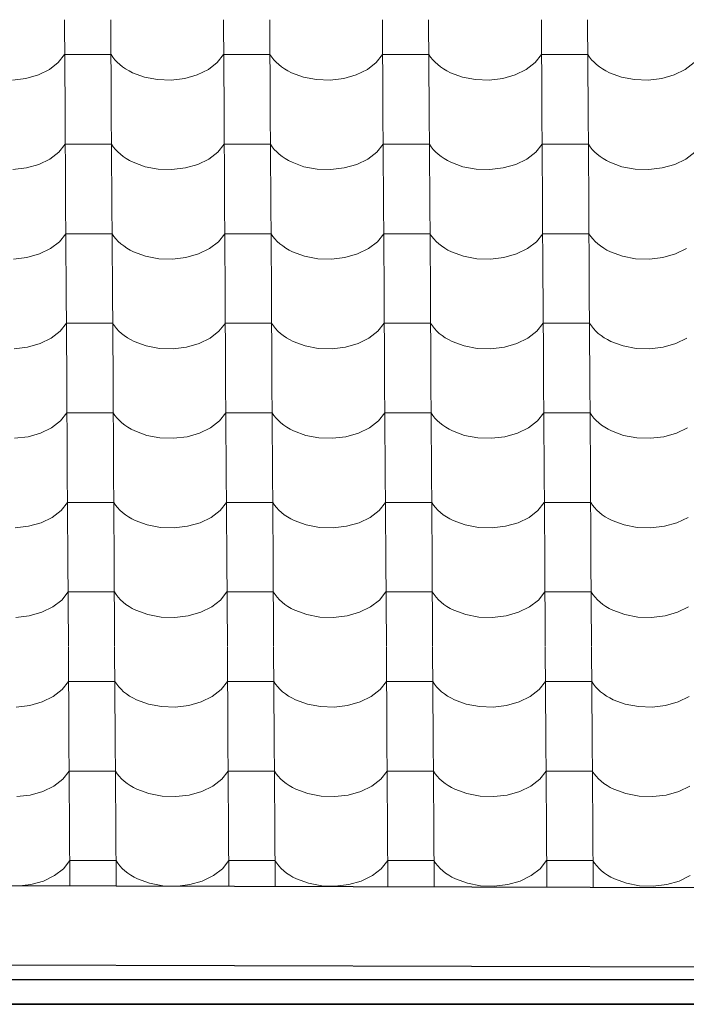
# Model space of a CAD drawing. Header units: millimetres. Extents: x -29001 to 109416, y -1251 to 13451.
# Tile 79 of 163: x -11298 to -10606, y 6987 to 8009. Entities that reach past the tile are written whole.
import ezdxf

# ---------------------------------------------------------------- set-up
doc = ezdxf.new("R2010")
doc.units = ezdxf.units.MM
doc.header["$MEASUREMENT"] = 0
for name, color, linetype in [('POHLED JIŽNÍ_1_Konstrukce - nosné', 7, 'Continuous'), ('POHLED JIŽNÍ_1_Nové_Konstrukce - krov', 7, 'Continuous'), ('POHLED JIŽNÍ_1_Nové_Konstrukce - střechy a skořepiny', 7, 'Continuous'), ('POHLED JIŽNÍ_1_Nové_Konstrukce - římsy', 7, 'Continuous'), ('POHLED JIŽNÍ_1_Nové_Výplně - Povrchové', 7, 'Continuous')]:
    doc.layers.add(name, color=color, linetype=linetype)

# ---------------------------------------------------------------- blocks, each defined once
blk = doc.blocks.new('*X1', base_point=(-31394.7, -25864.9))
at = {"layer": 'POHLED JIŽNÍ_1_Nové_Výplně - Povrchové', "color": 21, "linetype": 'Continuous', "lineweight": 20, "true_color": 0xffaaaa}
for p, q in [((-11251.4, 8009), (-11250.8, 7916.3)), ((-11203.4, 8009), (-11202.8, 7916.3)), ((-11086.4, 8009), (-11085.8, 7916.3)), ((-11038.4, 8009), (-11037.8, 7916.3)), ((-10921.4, 8009), (-10920.8, 7916.3)), ((-10873.4, 8009), (-10872.8, 7916.3)), ((-10756.4, 8009), (-10755.8, 7916.3)), ((-10708.4, 8009), (-10707.8, 7916.3)), ((-11257.8, 7964.5), (-11251.2, 7972.8)), ((-11227.1, 7972.8), (-11251.2, 7972.8)), ((-11203.1, 7972.8), (-11227.1, 7972.8)), ((-11203.1, 7972.8), (-11201.3, 7970.1)), ((-11201.3, 7970.1), (-11199.1, 7967.4)), ((-11199.1, 7967.4), (-11196.7, 7964.8)), ((-11196.7, 7964.8), (-11194, 7962.3)), ((-11092.8, 7964.5), (-11086.2, 7972.8)), ((-11062.1, 7972.8), (-11086.2, 7972.8)), ((-11038.1, 7972.8), (-11062.1, 7972.8)), ((-11038.1, 7972.8), (-11036.3, 7970.1)), ((-11036.3, 7970.1), (-11034.1, 7967.4)), ((-11034.1, 7967.4), (-11031.7, 7964.8)), ((-11031.7, 7964.8), (-11029, 7962.3)), ((-10927.8, 7964.5), (-10921.2, 7972.8)), ((-10897.1, 7972.8), (-10921.2, 7972.8)), ((-10873.1, 7972.8), (-10897.1, 7972.8)), ((-10873.1, 7972.8), (-10871.3, 7970.1)), ((-10871.3, 7970.1), (-10869.2, 7967.4)), ((-10869.2, 7967.4), (-10866.7, 7964.8)), ((-10866.7, 7964.8), (-10864, 7962.3)), ((-10762.8, 7964.5), (-10756.2, 7972.8)), ((-10732.1, 7972.8), (-10756.2, 7972.8)), ((-10708.1, 7972.8), (-10732.1, 7972.8)), ((-10708.1, 7972.8), (-10706.3, 7970.1)), ((-10706.3, 7970.1), (-10704.2, 7967.4)), ((-10704.2, 7967.4), (-10701.7, 7964.8)), ((-10701.7, 7964.8), (-10699, 7962.3)), ((-11278.5, 7951.7), (-11267, 7957.3)), ((-11267, 7957.3), (-11257.8, 7964.5)), ((-11194, 7962.3), (-11191.1, 7960)), ((-11191.1, 7960), (-11187.9, 7957.8)), ((-11187.9, 7957.8), (-11184.4, 7955.8)), ((-11184.4, 7955.8), (-11180.8, 7953.9)), ((-11113.5, 7951.7), (-11102, 7957.3)), ((-11102, 7957.3), (-11092.8, 7964.5)), ((-11029, 7962.3), (-11026.1, 7960)), ((-11026.1, 7960), (-11022.9, 7957.8)), ((-11022.9, 7957.8), (-11019.4, 7955.8)), ((-11019.4, 7955.8), (-11015.8, 7953.9)), ((-10948.5, 7951.7), (-10937, 7957.3)), ((-10937, 7957.3), (-10927.8, 7964.5)), ((-10864, 7962.3), (-10861.1, 7960)), ((-10861.1, 7960), (-10857.9, 7957.8)), ((-10857.9, 7957.8), (-10854.5, 7955.8)), ((-10854.5, 7955.8), (-10850.8, 7953.9)), ((-10783.5, 7951.7), (-10772, 7957.3)), ((-10772, 7957.3), (-10762.8, 7964.5)), ((-10699, 7962.3), (-10696.1, 7960)), ((-10696.1, 7960), (-10692.9, 7957.8)), ((-10692.9, 7957.8), (-10689.5, 7955.8)), ((-10689.5, 7955.8), (-10685.8, 7953.9)), ((-10618.5, 7951.7), (-10607, 7957.3)), ((-10607, 7957.3), (-10597.8, 7964.5)), ((-11305.5, 7946.3), (-11291.5, 7948)), ((-11291.5, 7948), (-11278.5, 7951.7)), ((-11180.8, 7953.9), (-11168.3, 7949.4)), ((-11168.3, 7949.4), (-11154.7, 7946.8)), ((-11154.7, 7946.8), (-11140.5, 7946.3)), ((-11140.5, 7946.3), (-11126.5, 7948)), ((-11126.5, 7948), (-11113.5, 7951.7)), ((-11015.8, 7953.9), (-11003.3, 7949.4)), ((-11003.3, 7949.4), (-10989.7, 7946.8)), ((-10989.7, 7946.8), (-10975.5, 7946.3)), ((-10975.5, 7946.3), (-10961.5, 7948)), ((-10961.5, 7948), (-10948.5, 7951.7)), ((-10850.8, 7953.9), (-10838.3, 7949.4)), ((-10838.3, 7949.4), (-10824.7, 7946.8)), ((-10824.7, 7946.8), (-10810.5, 7946.3)), ((-10810.5, 7946.3), (-10796.5, 7948)), ((-10796.5, 7948), (-10783.5, 7951.7)), ((-10685.8, 7953.9), (-10673.3, 7949.4)), ((-10673.3, 7949.4), (-10659.7, 7946.8)), ((-10659.7, 7946.8), (-10645.5, 7946.3)), ((-10645.5, 7946.3), (-10631.5, 7948)), ((-10631.5, 7948), (-10618.5, 7951.7)), ((-11250.8, 7916), (-11250.2, 7823.3)), ((-11202.8, 7916), (-11202.2, 7823.3)), ((-11085.8, 7916), (-11085.2, 7823.3)), ((-11037.8, 7916), (-11037.2, 7823.3)), ((-10920.8, 7916), (-10920.2, 7823.3)), ((-10872.8, 7916), (-10872.2, 7823.3)), ((-10755.8, 7916), (-10755.2, 7823.3)), ((-10707.8, 7916), (-10707.2, 7823.3)), ((-11257.2, 7871.4), (-11250.6, 7879.8)), ((-11226.6, 7879.8), (-11250.6, 7879.8)), ((-11202.5, 7879.8), (-11226.6, 7879.8)), ((-11202.5, 7879.8), (-11200.7, 7877)), ((-11200.7, 7877), (-11198.6, 7874.3)), ((-11198.6, 7874.3), (-11196.1, 7871.8)), ((-11092.2, 7871.4), (-11085.6, 7879.8)), ((-11061.6, 7879.8), (-11085.6, 7879.8)), ((-11037.5, 7879.8), (-11061.6, 7879.8)), ((-11037.5, 7879.8), (-11035.7, 7877)), ((-11035.7, 7877), (-11033.6, 7874.3)), ((-11033.6, 7874.3), (-11031.1, 7871.8)), ((-10927.2, 7871.4), (-10920.6, 7879.8)), ((-10896.6, 7879.8), (-10920.6, 7879.8)), ((-10872.5, 7879.8), (-10896.6, 7879.8)), ((-10872.5, 7879.8), (-10870.7, 7877)), ((-10870.7, 7877), (-10868.6, 7874.3)), ((-10868.6, 7874.3), (-10866.1, 7871.8)), ((-10762.2, 7871.4), (-10755.6, 7879.8)), ((-10731.6, 7879.8), (-10755.6, 7879.8)), ((-10707.6, 7879.8), (-10731.6, 7879.8)), ((-10707.6, 7879.8), (-10705.7, 7877)), ((-10705.7, 7877), (-10703.6, 7874.3)), ((-10703.6, 7874.3), (-10701.1, 7871.8)), ((-11277.9, 7858.7), (-11266.5, 7864.3)), ((-11266.5, 7864.3), (-11257.2, 7871.4)), ((-11196.1, 7871.8), (-11193.4, 7869.3)), ((-11193.4, 7869.3), (-11190.5, 7867)), ((-11190.5, 7867), (-11187.3, 7864.8)), ((-11187.3, 7864.8), (-11183.9, 7862.8)), ((-11183.9, 7862.8), (-11180.2, 7860.9)), ((-11112.9, 7858.7), (-11101.5, 7864.3)), ((-11101.5, 7864.3), (-11092.2, 7871.4)), ((-11031.1, 7871.8), (-11028.4, 7869.3)), ((-11028.4, 7869.3), (-11025.5, 7867)), ((-11025.5, 7867), (-11022.3, 7864.8)), ((-11022.3, 7864.8), (-11018.9, 7862.8)), ((-11018.9, 7862.8), (-11015.2, 7860.9)), ((-10947.9, 7858.7), (-10936.5, 7864.3)), ((-10936.5, 7864.3), (-10927.2, 7871.4)), ((-10866.1, 7871.8), (-10863.4, 7869.3)), ((-10863.4, 7869.3), (-10860.5, 7867)), ((-10860.5, 7867), (-10857.3, 7864.8)), ((-10857.3, 7864.8), (-10853.9, 7862.8)), ((-10853.9, 7862.8), (-10850.2, 7860.9)), ((-10782.9, 7858.7), (-10771.5, 7864.3)), ((-10771.5, 7864.3), (-10762.2, 7871.4)), ((-10701.1, 7871.8), (-10698.5, 7869.3)), ((-10698.5, 7869.3), (-10695.5, 7867)), ((-10695.5, 7867), (-10692.3, 7864.8)), ((-10692.3, 7864.8), (-10688.9, 7862.8)), ((-10688.9, 7862.8), (-10685.2, 7860.9)), ((-10617.9, 7858.7), (-10606.5, 7864.3)), ((-10606.5, 7864.3), (-10597.2, 7871.4)), ((-11304.9, 7853.3), (-11290.9, 7855)), ((-11290.9, 7855), (-11277.9, 7858.7)), ((-11180.2, 7860.9), (-11167.8, 7856.3)), ((-11167.8, 7856.3), (-11154.1, 7853.8)), ((-11154.1, 7853.8), (-11139.9, 7853.3)), ((-11139.9, 7853.3), (-11125.9, 7855)), ((-11125.9, 7855), (-11112.9, 7858.7)), ((-11015.2, 7860.9), (-11002.8, 7856.3)), ((-11002.8, 7856.3), (-10989.1, 7853.8)), ((-10989.1, 7853.8), (-10974.9, 7853.3)), ((-10974.9, 7853.3), (-10960.9, 7855)), ((-10960.9, 7855), (-10947.9, 7858.7)), ((-10850.2, 7860.9), (-10837.8, 7856.3)), ((-10837.8, 7856.3), (-10824.1, 7853.8)), ((-10824.1, 7853.8), (-10809.9, 7853.3)), ((-10809.9, 7853.3), (-10795.9, 7855)), ((-10795.9, 7855), (-10782.9, 7858.7)), ((-10685.2, 7860.9), (-10672.8, 7856.3)), ((-10672.8, 7856.3), (-10659.1, 7853.8)), ((-10659.1, 7853.8), (-10644.9, 7853.3)), ((-10644.9, 7853.3), (-10630.9, 7855)), ((-10630.9, 7855), (-10617.9, 7858.7)), ((-11250.2, 7823), (-11249.6, 7730.3)), ((-11202.2, 7823), (-11201.6, 7730.3)), ((-11085.2, 7823), (-11084.6, 7730.3)), ((-11037.2, 7823), (-11036.6, 7730.3)), ((-10920.2, 7823), (-10919.6, 7730.3)), ((-10872.2, 7823), (-10871.6, 7730.3)), ((-10755.2, 7823), (-10754.7, 7730.3)), ((-10707.2, 7823), (-10706.6, 7730.3)), ((-11256.6, 7778.4), (-11250, 7786.8)), ((-11226, 7786.8), (-11250, 7786.8)), ((-11202, 7786.8), (-11226, 7786.8)), ((-11202, 7786.8), (-11200.1, 7784)), ((-11200.1, 7784), (-11198, 7781.3)), ((-11198, 7781.3), (-11195.6, 7778.7)), ((-11091.6, 7778.4), (-11085, 7786.8)), ((-11061, 7786.8), (-11085, 7786.8)), ((-11037, 7786.8), (-11061, 7786.8)), ((-11037, 7786.8), (-11035.1, 7784)), ((-11035.1, 7784), (-11033, 7781.3)), ((-11033, 7781.3), (-11030.6, 7778.7)), ((-10926.6, 7778.4), (-10920, 7786.8)), ((-10896, 7786.8), (-10920, 7786.8)), ((-10872, 7786.8), (-10896, 7786.8)), ((-10872, 7786.8), (-10870.1, 7784)), ((-10870.1, 7784), (-10868, 7781.3)), ((-10868, 7781.3), (-10865.6, 7778.7)), ((-10761.6, 7778.4), (-10755, 7786.8)), ((-10731, 7786.8), (-10755, 7786.8)), ((-10707, 7786.8), (-10731, 7786.8)), ((-10707, 7786.8), (-10705.1, 7784)), ((-10705.1, 7784), (-10703, 7781.3)), ((-10703, 7781.3), (-10700.6, 7778.7)), ((-11277.3, 7765.7), (-11265.9, 7771.3)), ((-11265.9, 7771.3), (-11256.6, 7778.4)), ((-11195.6, 7778.7), (-11192.9, 7776.3)), ((-11192.9, 7776.3), (-11189.9, 7774)), ((-11189.9, 7774), (-11186.7, 7771.8)), ((-11186.7, 7771.8), (-11183.3, 7769.8)), ((-11112.3, 7765.7), (-11100.9, 7771.3)), ((-11100.9, 7771.3), (-11091.6, 7778.4)), ((-11030.6, 7778.7), (-11027.9, 7776.3)), ((-11027.9, 7776.3), (-11024.9, 7774)), ((-11024.9, 7774), (-11021.7, 7771.8)), ((-11021.7, 7771.8), (-11018.3, 7769.8)), ((-10947.3, 7765.7), (-10935.9, 7771.3)), ((-10935.9, 7771.3), (-10926.6, 7778.4)), ((-10865.6, 7778.7), (-10862.9, 7776.3)), ((-10862.9, 7776.3), (-10859.9, 7774)), ((-10859.9, 7774), (-10856.7, 7771.8)), ((-10856.7, 7771.8), (-10853.3, 7769.8)), ((-10782.3, 7765.7), (-10770.9, 7771.3)), ((-10770.9, 7771.3), (-10761.6, 7778.4)), ((-10700.6, 7778.7), (-10697.9, 7776.3)), ((-10697.9, 7776.3), (-10694.9, 7774)), ((-10694.9, 7774), (-10691.7, 7771.8)), ((-10691.7, 7771.8), (-10688.3, 7769.8)), ((-10617.3, 7765.7), (-10605.9, 7771.3)), ((-11304.3, 7760.3), (-11290.4, 7762)), ((-11290.4, 7762), (-11277.3, 7765.7)), ((-11183.3, 7769.8), (-11179.7, 7767.9)), ((-11179.7, 7767.9), (-11167.2, 7763.3)), ((-11167.2, 7763.3), (-11153.5, 7760.8)), ((-11153.5, 7760.8), (-11139.3, 7760.3)), ((-11139.3, 7760.3), (-11125.4, 7762)), ((-11125.4, 7762), (-11112.3, 7765.7)), ((-11018.3, 7769.8), (-11014.7, 7767.9)), ((-11014.7, 7767.9), (-11002.2, 7763.3)), ((-11002.2, 7763.3), (-10988.5, 7760.8)), ((-10988.5, 7760.8), (-10974.3, 7760.3)), ((-10974.3, 7760.3), (-10960.4, 7762)), ((-10960.4, 7762), (-10947.3, 7765.7)), ((-10853.3, 7769.8), (-10849.7, 7767.9)), ((-10849.7, 7767.9), (-10837.2, 7763.3)), ((-10837.2, 7763.3), (-10823.5, 7760.8)), ((-10823.5, 7760.8), (-10809.3, 7760.3)), ((-10809.3, 7760.3), (-10795.4, 7762)), ((-10795.4, 7762), (-10782.3, 7765.7)), ((-10688.3, 7769.8), (-10684.7, 7767.9)), ((-10684.7, 7767.9), (-10672.2, 7763.3)), ((-10672.2, 7763.3), (-10658.5, 7760.8)), ((-10658.5, 7760.8), (-10644.3, 7760.3)), ((-10644.3, 7760.3), (-10630.4, 7762)), ((-10630.4, 7762), (-10617.3, 7765.7)), ((-11249.6, 7730), (-11249.1, 7637.3)), ((-11201.6, 7730), (-11201, 7637.3)), ((-11084.6, 7730), (-11084.1, 7637.3)), ((-11036.6, 7730), (-11036, 7637.3)), ((-10919.6, 7730), (-10919.1, 7637.3)), ((-10871.6, 7730), (-10871, 7637.3)), ((-10754.6, 7730), (-10754.1, 7637.3)), ((-10706.6, 7730), (-10706, 7637.3)), ((-11256, 7685.4), (-11249.4, 7693.8)), ((-11225.4, 7693.8), (-11249.4, 7693.8)), ((-11201.4, 7693.8), (-11225.4, 7693.8)), ((-11201.4, 7693.8), (-11199.5, 7691)), ((-11199.5, 7691), (-11197.4, 7688.3)), ((-11091, 7685.4), (-11084.4, 7693.8)), ((-11060.4, 7693.8), (-11084.4, 7693.8)), ((-11036.4, 7693.8), (-11060.4, 7693.8)), ((-11036.4, 7693.8), (-11034.5, 7691)), ((-11034.5, 7691), (-11032.4, 7688.3)), ((-10926, 7685.4), (-10919.4, 7693.8)), ((-10895.4, 7693.8), (-10919.4, 7693.8)), ((-10871.4, 7693.8), (-10895.4, 7693.8)), ((-10871.4, 7693.8), (-10869.5, 7691)), ((-10869.5, 7691), (-10867.4, 7688.3)), ((-10761, 7685.4), (-10754.4, 7693.8)), ((-10730.4, 7693.8), (-10754.4, 7693.8)), ((-10706.4, 7693.8), (-10730.4, 7693.8)), ((-10706.4, 7693.8), (-10704.5, 7691)), ((-10704.5, 7691), (-10702.4, 7688.3)), ((-11265.3, 7678.3), (-11256, 7685.4)), ((-11197.4, 7688.3), (-11195, 7685.7)), ((-11195, 7685.7), (-11192.3, 7683.3)), ((-11192.3, 7683.3), (-11189.3, 7680.9)), ((-11189.3, 7680.9), (-11186.1, 7678.8)), ((-11186.1, 7678.8), (-11182.7, 7676.8)), ((-11100.3, 7678.3), (-11091, 7685.4)), ((-11032.4, 7688.3), (-11030, 7685.7)), ((-11030, 7685.7), (-11027.3, 7683.3)), ((-11027.3, 7683.3), (-11024.3, 7680.9)), ((-11024.3, 7680.9), (-11021.1, 7678.8)), ((-11021.1, 7678.8), (-11017.7, 7676.8)), ((-10935.3, 7678.3), (-10926, 7685.4)), ((-10867.4, 7688.3), (-10865, 7685.7)), ((-10865, 7685.7), (-10862.3, 7683.3)), ((-10862.3, 7683.3), (-10859.3, 7680.9)), ((-10859.3, 7680.9), (-10856.1, 7678.8)), ((-10856.1, 7678.8), (-10852.7, 7676.8)), ((-10770.3, 7678.3), (-10761, 7685.4)), ((-10702.4, 7688.3), (-10700, 7685.7)), ((-10700, 7685.7), (-10697.3, 7683.3)), ((-10697.3, 7683.3), (-10694.3, 7680.9)), ((-10694.3, 7680.9), (-10691.1, 7678.8)), ((-10691.1, 7678.8), (-10687.7, 7676.8)), ((-11303.7, 7667.3), (-11289.8, 7668.9)), ((-11289.8, 7668.9), (-11276.7, 7672.7)), ((-11276.7, 7672.7), (-11265.3, 7678.3)), ((-11182.7, 7676.8), (-11179.1, 7674.9)), ((-11179.1, 7674.9), (-11166.6, 7670.3)), ((-11166.6, 7670.3), (-11152.9, 7667.7)), ((-11138.7, 7667.3), (-11124.8, 7668.9)), ((-11124.8, 7668.9), (-11111.7, 7672.7)), ((-11111.7, 7672.7), (-11100.3, 7678.3)), ((-11017.7, 7676.8), (-11014.1, 7674.9)), ((-11014.1, 7674.9), (-11001.6, 7670.3)), ((-11001.6, 7670.3), (-10987.9, 7667.7)), ((-10973.7, 7667.3), (-10959.8, 7668.9)), ((-10959.8, 7668.9), (-10946.7, 7672.7)), ((-10946.7, 7672.7), (-10935.3, 7678.3)), ((-10852.7, 7676.8), (-10849.1, 7674.9)), ((-10849.1, 7674.9), (-10836.6, 7670.3)), ((-10836.6, 7670.3), (-10822.9, 7667.7)), ((-10808.7, 7667.3), (-10794.8, 7668.9)), ((-10794.8, 7668.9), (-10781.7, 7672.7)), ((-10781.7, 7672.7), (-10770.3, 7678.3)), ((-10687.7, 7676.8), (-10684.1, 7674.9)), ((-10684.1, 7674.9), (-10671.6, 7670.3)), ((-10671.6, 7670.3), (-10657.9, 7667.7)), ((-10643.7, 7667.3), (-10629.8, 7668.9)), ((-10629.8, 7668.9), (-10616.7, 7672.7)), ((-10616.7, 7672.7), (-10605.3, 7678.3)), ((-11152.9, 7667.7), (-11138.7, 7667.3)), ((-10987.9, 7667.7), (-10973.7, 7667.3)), ((-10822.9, 7667.7), (-10808.7, 7667.3)), ((-10657.9, 7667.7), (-10643.7, 7667.3)), ((-11249.1, 7637), (-11248.5, 7544.3)), ((-11201, 7637), (-11200.4, 7544.3)), ((-11084.1, 7637), (-11083.5, 7544.3)), ((-11036, 7637), (-11035.4, 7544.3)), ((-10919.1, 7637), (-10918.5, 7544.3)), ((-10871, 7637), (-10870.5, 7544.3)), ((-10754.1, 7637), (-10753.5, 7544.3)), ((-10706, 7637), (-10705.5, 7544.3)), ((-11255.4, 7592.4), (-11248.8, 7600.8)), ((-11224.8, 7600.8), (-11248.8, 7600.8)), ((-11200.8, 7600.8), (-11224.8, 7600.8)), ((-11200.8, 7600.8), (-11199, 7598)), ((-11199, 7598), (-11196.8, 7595.3)), ((-11090.5, 7592.4), (-11083.8, 7600.8)), ((-11059.8, 7600.8), (-11083.8, 7600.8)), ((-11035.8, 7600.8), (-11059.8, 7600.8)), ((-11035.8, 7600.8), (-11034, 7598)), ((-11034, 7598), (-11031.8, 7595.3)), ((-10925.5, 7592.4), (-10918.8, 7600.8)), ((-10894.8, 7600.8), (-10918.8, 7600.8)), ((-10870.8, 7600.8), (-10894.8, 7600.8)), ((-10870.8, 7600.8), (-10869, 7598)), ((-10869, 7598), (-10866.8, 7595.3)), ((-10760.5, 7592.4), (-10753.8, 7600.8)), ((-10729.8, 7600.8), (-10753.8, 7600.8)), ((-10705.8, 7600.8), (-10729.8, 7600.8)), ((-10705.8, 7600.8), (-10704, 7598)), ((-10704, 7598), (-10701.8, 7595.3)), ((-11264.7, 7585.2), (-11255.4, 7592.4)), ((-11196.8, 7595.3), (-11194.4, 7592.7)), ((-11194.4, 7592.7), (-11191.7, 7590.3)), ((-11191.7, 7590.3), (-11188.7, 7587.9)), ((-11188.7, 7587.9), (-11185.5, 7585.8)), ((-11099.7, 7585.2), (-11090.5, 7592.4)), ((-11031.8, 7595.3), (-11029.4, 7592.7)), ((-11029.4, 7592.7), (-11026.7, 7590.3)), ((-11026.7, 7590.3), (-11023.7, 7587.9)), ((-11023.7, 7587.9), (-11020.5, 7585.8)), ((-10934.7, 7585.2), (-10925.5, 7592.4)), ((-10866.8, 7595.3), (-10864.4, 7592.7)), ((-10864.4, 7592.7), (-10861.7, 7590.3)), ((-10861.7, 7590.3), (-10858.7, 7587.9)), ((-10858.7, 7587.9), (-10855.6, 7585.8)), ((-10769.7, 7585.2), (-10760.5, 7592.4)), ((-10701.8, 7595.3), (-10699.4, 7592.7)), ((-10699.4, 7592.7), (-10696.7, 7590.3)), ((-10696.7, 7590.3), (-10693.8, 7587.9)), ((-10693.8, 7587.9), (-10690.6, 7585.8)), ((-11289.2, 7575.9), (-11276.2, 7579.7)), ((-11276.2, 7579.7), (-11264.7, 7585.2)), ((-11185.5, 7585.8), (-11182.1, 7583.7)), ((-11182.1, 7583.7), (-11178.5, 7581.9)), ((-11178.5, 7581.9), (-11166, 7577.3)), ((-11166, 7577.3), (-11152.3, 7574.7)), ((-11124.2, 7575.9), (-11111.2, 7579.7)), ((-11111.2, 7579.7), (-11099.7, 7585.2)), ((-11020.5, 7585.8), (-11017.1, 7583.7)), ((-11017.1, 7583.7), (-11013.5, 7581.9)), ((-11013.5, 7581.9), (-11001, 7577.3)), ((-11001, 7577.3), (-10987.3, 7574.7)), ((-10959.2, 7575.9), (-10946.2, 7579.7)), ((-10946.2, 7579.7), (-10934.7, 7585.2)), ((-10855.6, 7585.8), (-10852.1, 7583.7)), ((-10852.1, 7583.7), (-10848.5, 7581.9)), ((-10848.5, 7581.9), (-10836, 7577.3)), ((-10836, 7577.3), (-10822.3, 7574.7)), ((-10794.2, 7575.9), (-10781.2, 7579.7)), ((-10781.2, 7579.7), (-10769.7, 7585.2)), ((-10690.6, 7585.8), (-10687.1, 7583.7)), ((-10687.1, 7583.7), (-10683.5, 7581.9)), ((-10683.5, 7581.9), (-10671, 7577.3)), ((-10671, 7577.3), (-10657.3, 7574.7)), ((-10629.2, 7575.9), (-10616.2, 7579.7)), ((-10616.2, 7579.7), (-10604.7, 7585.2)), ((-11303.2, 7574.3), (-11289.2, 7575.9)), ((-11152.3, 7574.7), (-11138.2, 7574.3)), ((-11138.2, 7574.3), (-11124.2, 7575.9)), ((-10987.3, 7574.7), (-10973.2, 7574.3)), ((-10973.2, 7574.3), (-10959.2, 7575.9)), ((-10822.3, 7574.7), (-10808.2, 7574.3)), ((-10808.2, 7574.3), (-10794.2, 7575.9)), ((-10657.3, 7574.7), (-10643.2, 7574.3)), ((-10643.2, 7574.3), (-10629.2, 7575.9)), ((-11248.5, 7544), (-11247.9, 7451.3)), ((-11200.4, 7544), (-11199.9, 7451.3)), ((-11083.5, 7544), (-11082.9, 7451.3)), ((-11035.4, 7544), (-11034.9, 7451.3)), ((-10918.5, 7544), (-10917.9, 7451.3)), ((-10870.4, 7544), (-10869.9, 7451.3)), ((-10753.5, 7544), (-10752.9, 7451.3)), ((-10705.5, 7544), (-10704.9, 7451.3)), ((-11254.9, 7499.4), (-11248.3, 7507.8)), ((-11224.2, 7507.8), (-11248.3, 7507.8)), ((-11200.2, 7507.8), (-11224.2, 7507.8)), ((-11200.2, 7507.8), (-11198.4, 7505)), ((-11198.4, 7505), (-11196.2, 7502.3)), ((-11089.9, 7499.4), (-11083.3, 7507.8)), ((-11059.2, 7507.8), (-11083.3, 7507.8)), ((-11035.2, 7507.8), (-11059.2, 7507.8)), ((-11035.2, 7507.8), (-11033.4, 7505)), ((-11033.4, 7505), (-11031.2, 7502.3)), ((-10924.9, 7499.4), (-10918.3, 7507.8)), ((-10894.2, 7507.8), (-10918.3, 7507.8)), ((-10870.2, 7507.8), (-10894.2, 7507.8)), ((-10870.2, 7507.8), (-10868.4, 7505)), ((-10868.4, 7505), (-10866.2, 7502.3)), ((-10759.9, 7499.4), (-10753.3, 7507.8)), ((-10729.2, 7507.8), (-10753.3, 7507.8)), ((-10705.2, 7507.8), (-10729.2, 7507.8)), ((-10705.2, 7507.8), (-10703.4, 7505)), ((-10703.4, 7505), (-10701.2, 7502.3)), ((-11264.1, 7492.2), (-11254.9, 7499.4)), ((-11196.2, 7502.3), (-11193.8, 7499.7)), ((-11193.8, 7499.7), (-11191.1, 7497.3)), ((-11191.1, 7497.3), (-11188.2, 7494.9)), ((-11188.2, 7494.9), (-11185, 7492.8)), ((-11099.1, 7492.2), (-11089.9, 7499.4)), ((-11031.2, 7502.3), (-11028.8, 7499.7)), ((-11028.8, 7499.7), (-11026.1, 7497.3)), ((-11026.1, 7497.3), (-11023.2, 7494.9)), ((-11023.2, 7494.9), (-11020, 7492.8)), ((-10934.1, 7492.2), (-10924.9, 7499.4)), ((-10866.2, 7502.3), (-10863.8, 7499.7)), ((-10863.8, 7499.7), (-10861.1, 7497.3)), ((-10861.1, 7497.3), (-10858.2, 7494.9)), ((-10858.2, 7494.9), (-10855, 7492.8)), ((-10769.1, 7492.2), (-10759.9, 7499.4)), ((-10701.2, 7502.3), (-10698.8, 7499.7)), ((-10698.8, 7499.7), (-10696.1, 7497.3)), ((-10696.1, 7497.3), (-10693.2, 7494.9)), ((-10693.2, 7494.9), (-10690, 7492.8)), ((-11288.6, 7482.9), (-11275.6, 7486.6)), ((-11275.6, 7486.6), (-11264.1, 7492.2)), ((-11185, 7492.8), (-11181.5, 7490.7)), ((-11181.5, 7490.7), (-11177.9, 7488.9)), ((-11177.9, 7488.9), (-11165.4, 7484.3)), ((-11165.4, 7484.3), (-11151.8, 7481.7)), ((-11123.6, 7482.9), (-11110.6, 7486.6)), ((-11110.6, 7486.6), (-11099.1, 7492.2)), ((-11020, 7492.8), (-11016.5, 7490.7)), ((-11016.5, 7490.7), (-11012.9, 7488.9)), ((-11012.9, 7488.9), (-11000.4, 7484.3)), ((-11000.4, 7484.3), (-10986.8, 7481.7)), ((-10958.6, 7482.9), (-10945.6, 7486.6)), ((-10945.6, 7486.6), (-10934.1, 7492.2)), ((-10855, 7492.8), (-10851.5, 7490.7)), ((-10851.5, 7490.7), (-10847.9, 7488.9)), ((-10847.9, 7488.9), (-10835.4, 7484.3)), ((-10835.4, 7484.3), (-10821.8, 7481.7)), ((-10793.6, 7482.9), (-10780.6, 7486.6)), ((-10780.6, 7486.6), (-10769.1, 7492.2)), ((-10690, 7492.8), (-10686.5, 7490.7)), ((-10686.5, 7490.7), (-10682.9, 7488.9)), ((-10682.9, 7488.9), (-10670.4, 7484.3)), ((-10670.4, 7484.3), (-10656.8, 7481.7)), ((-10628.6, 7482.9), (-10615.6, 7486.6)), ((-10615.6, 7486.6), (-10604.1, 7492.2)), ((-11302.6, 7481.3), (-11288.6, 7482.9)), ((-11151.8, 7481.7), (-11137.6, 7481.3)), ((-11137.6, 7481.3), (-11123.6, 7482.9)), ((-10986.8, 7481.7), (-10972.6, 7481.3)), ((-10972.6, 7481.3), (-10958.6, 7482.9)), ((-10821.8, 7481.7), (-10807.6, 7481.3)), ((-10807.6, 7481.3), (-10793.6, 7482.9)), ((-10656.8, 7481.7), (-10642.6, 7481.3)), ((-10642.6, 7481.3), (-10628.6, 7482.9)), ((-11247.9, 7450.9), (-11247.3, 7358.3)), ((-11199.9, 7450.9), (-11199.3, 7358.3)), ((-11082.9, 7450.9), (-11082.3, 7358.3)), ((-11034.9, 7450.9), (-11034.3, 7358.3)), ((-10917.9, 7450.9), (-10917.3, 7358.3)), ((-10869.9, 7450.9), (-10869.3, 7358.3)), ((-10752.9, 7450.9), (-10752.3, 7358.3)), ((-10704.9, 7450.9), (-10704.3, 7358.3)), ((-11254.3, 7406.4), (-11247.7, 7414.8)), ((-11223.7, 7414.8), (-11247.7, 7414.8)), ((-11199.6, 7414.8), (-11223.7, 7414.8)), ((-11199.6, 7414.8), (-11197.8, 7412)), ((-11089.3, 7406.4), (-11082.7, 7414.8)), ((-11058.7, 7414.8), (-11082.7, 7414.8)), ((-11034.6, 7414.8), (-11058.7, 7414.8)), ((-11034.6, 7414.8), (-11032.8, 7412)), ((-10924.3, 7406.4), (-10917.7, 7414.8)), ((-10893.7, 7414.8), (-10917.7, 7414.8)), ((-10869.6, 7414.8), (-10893.7, 7414.8)), ((-10869.6, 7414.8), (-10867.8, 7412)), ((-10759.3, 7406.4), (-10752.7, 7414.8)), ((-10728.7, 7414.8), (-10752.7, 7414.8)), ((-10704.6, 7414.8), (-10728.7, 7414.8)), ((-10704.6, 7414.8), (-10702.8, 7412)), ((-11263.6, 7399.2), (-11254.3, 7406.4)), ((-11197.8, 7412), (-11195.7, 7409.3)), ((-11195.7, 7409.3), (-11193.2, 7406.7)), ((-11193.2, 7406.7), (-11190.5, 7404.2)), ((-11190.5, 7404.2), (-11187.6, 7401.9)), ((-11098.6, 7399.2), (-11089.3, 7406.4)), ((-11032.8, 7412), (-11030.7, 7409.3)), ((-11030.7, 7409.3), (-11028.2, 7406.7)), ((-11028.2, 7406.7), (-11025.5, 7404.2)), ((-11025.5, 7404.2), (-11022.6, 7401.9)), ((-10933.6, 7399.2), (-10924.3, 7406.4)), ((-10867.8, 7412), (-10865.7, 7409.3)), ((-10865.7, 7409.3), (-10863.2, 7406.7)), ((-10863.2, 7406.7), (-10860.5, 7404.2)), ((-10860.5, 7404.2), (-10857.6, 7401.9)), ((-10768.6, 7399.2), (-10759.3, 7406.4)), ((-10702.8, 7412), (-10700.7, 7409.3)), ((-10700.7, 7409.3), (-10698.2, 7406.7)), ((-10698.2, 7406.7), (-10695.5, 7404.2)), ((-10695.5, 7404.2), (-10692.6, 7401.9)), ((-11288, 7389.9), (-11275, 7393.6)), ((-11275, 7393.6), (-11263.6, 7399.2)), ((-11187.6, 7401.9), (-11184.4, 7399.7)), ((-11184.4, 7399.7), (-11181, 7397.7)), ((-11181, 7397.7), (-11177.3, 7395.9)), ((-11177.3, 7395.9), (-11164.9, 7391.3)), ((-11123, 7389.9), (-11110, 7393.6)), ((-11110, 7393.6), (-11098.6, 7399.2)), ((-11022.6, 7401.9), (-11019.4, 7399.7)), ((-11019.4, 7399.7), (-11016, 7397.7)), ((-11016, 7397.7), (-11012.3, 7395.9)), ((-11012.3, 7395.9), (-10999.9, 7391.3)), ((-10958, 7389.9), (-10945, 7393.6)), ((-10945, 7393.6), (-10933.6, 7399.2)), ((-10857.6, 7401.9), (-10854.4, 7399.7)), ((-10854.4, 7399.7), (-10851, 7397.7)), ((-10851, 7397.7), (-10847.3, 7395.9)), ((-10847.3, 7395.9), (-10834.9, 7391.3)), ((-10793, 7389.9), (-10780, 7393.6)), ((-10780, 7393.6), (-10768.6, 7399.2)), ((-10692.6, 7401.9), (-10689.4, 7399.7)), ((-10689.4, 7399.7), (-10686, 7397.7)), ((-10686, 7397.7), (-10682.3, 7395.9)), ((-10682.3, 7395.9), (-10669.9, 7391.3)), ((-10628, 7389.9), (-10615, 7393.6)), ((-10615, 7393.6), (-10603.6, 7399.2)), ((-11302, 7388.2), (-11288, 7389.9)), ((-11164.9, 7391.3), (-11151.2, 7388.7)), ((-11151.2, 7388.7), (-11137, 7388.2)), ((-11137, 7388.2), (-11123, 7389.9)), ((-10999.9, 7391.3), (-10986.2, 7388.7)), ((-10986.2, 7388.7), (-10972, 7388.2)), ((-10972, 7388.2), (-10958, 7389.9)), ((-10834.9, 7391.3), (-10821.2, 7388.7)), ((-10821.2, 7388.7), (-10807, 7388.2)), ((-10807, 7388.2), (-10793, 7389.9)), ((-10669.9, 7391.3), (-10656.2, 7388.7)), ((-10656.2, 7388.7), (-10642, 7388.2)), ((-10642, 7388.2), (-10628, 7389.9)), ((-11247.3, 7357.9), (-11246.7, 7265.3)), ((-11199.3, 7357.9), (-11198.7, 7265.3)), ((-11082.3, 7357.9), (-11081.7, 7265.3)), ((-11034.3, 7357.9), (-11033.7, 7265.3)), ((-10917.3, 7357.9), (-10916.7, 7265.3)), ((-10869.3, 7357.9), (-10868.7, 7265.3)), ((-10752.3, 7357.9), (-10751.7, 7265.3)), ((-10704.3, 7357.9), (-10703.7, 7265.3)), ((-11253.7, 7313.4), (-11247.1, 7321.8)), ((-11223.1, 7321.8), (-11247.1, 7321.8)), ((-11199.1, 7321.8), (-11223.1, 7321.8)), ((-11199.1, 7321.8), (-11197.2, 7319)), ((-11088.7, 7313.4), (-11082.1, 7321.8)), ((-11058.1, 7321.8), (-11082.1, 7321.8)), ((-11034.1, 7321.8), (-11058.1, 7321.8)), ((-11034.1, 7321.8), (-11032.2, 7319)), ((-10923.7, 7313.4), (-10917.1, 7321.8)), ((-10893.1, 7321.8), (-10917.1, 7321.8)), ((-10869.1, 7321.8), (-10893.1, 7321.8)), ((-10869.1, 7321.8), (-10867.2, 7319)), ((-10758.7, 7313.4), (-10752.1, 7321.8)), ((-10728.1, 7321.8), (-10752.1, 7321.8)), ((-10704.1, 7321.8), (-10728.1, 7321.8)), ((-10704.1, 7321.8), (-10702.2, 7319)), ((-11263, 7306.2), (-11253.7, 7313.4)), ((-11197.2, 7319), (-11195.1, 7316.3)), ((-11195.1, 7316.3), (-11192.7, 7313.7)), ((-11192.7, 7313.7), (-11190, 7311.2)), ((-11190, 7311.2), (-11187, 7308.9)), ((-11098, 7306.2), (-11088.7, 7313.4)), ((-11032.2, 7319), (-11030.1, 7316.3)), ((-11030.1, 7316.3), (-11027.7, 7313.7)), ((-11027.7, 7313.7), (-11025, 7311.2)), ((-11025, 7311.2), (-11022, 7308.9)), ((-10933, 7306.2), (-10923.7, 7313.4)), ((-10867.2, 7319), (-10865.1, 7316.3)), ((-10865.1, 7316.3), (-10862.7, 7313.7)), ((-10862.7, 7313.7), (-10860, 7311.2)), ((-10860, 7311.2), (-10857, 7308.9)), ((-10768, 7306.2), (-10758.7, 7313.4)), ((-10702.2, 7319), (-10700.1, 7316.3)), ((-10700.1, 7316.3), (-10697.7, 7313.7)), ((-10697.7, 7313.7), (-10695, 7311.2)), ((-10695, 7311.2), (-10692, 7308.9)), ((-11287.4, 7296.9), (-11274.4, 7300.6)), ((-11274.4, 7300.6), (-11263, 7306.2)), ((-11187, 7308.9), (-11183.8, 7306.7)), ((-11183.8, 7306.7), (-11180.4, 7304.7)), ((-11180.4, 7304.7), (-11176.7, 7302.9)), ((-11176.7, 7302.9), (-11164.3, 7298.3)), ((-11122.4, 7296.9), (-11109.4, 7300.6)), ((-11109.4, 7300.6), (-11098, 7306.2)), ((-11022, 7308.9), (-11018.8, 7306.7)), ((-11018.8, 7306.7), (-11015.4, 7304.7)), ((-11015.4, 7304.7), (-11011.7, 7302.9)), ((-11011.7, 7302.9), (-10999.3, 7298.3)), ((-10957.5, 7296.9), (-10944.4, 7300.6)), ((-10944.4, 7300.6), (-10933, 7306.2)), ((-10857, 7308.9), (-10853.8, 7306.7)), ((-10853.8, 7306.7), (-10850.4, 7304.7)), ((-10850.4, 7304.7), (-10846.7, 7302.9)), ((-10846.7, 7302.9), (-10834.3, 7298.3)), ((-10792.5, 7296.9), (-10779.4, 7300.6)), ((-10779.4, 7300.6), (-10768, 7306.2)), ((-10692, 7308.9), (-10688.8, 7306.7)), ((-10688.8, 7306.7), (-10685.4, 7304.7)), ((-10685.4, 7304.7), (-10681.8, 7302.9)), ((-10681.8, 7302.9), (-10669.3, 7298.3)), ((-10627.5, 7296.9), (-10614.4, 7300.6)), ((-10614.4, 7300.6), (-10603, 7306.2)), ((-11301.4, 7295.2), (-11287.4, 7296.9)), ((-11164.3, 7298.3), (-11150.6, 7295.7)), ((-11150.6, 7295.7), (-11136.4, 7295.2)), ((-11136.4, 7295.2), (-11122.4, 7296.9)), ((-10999.3, 7298.3), (-10985.6, 7295.7)), ((-10985.6, 7295.7), (-10971.4, 7295.2)), ((-10971.4, 7295.2), (-10957.5, 7296.9)), ((-10834.3, 7298.3), (-10820.6, 7295.7)), ((-10820.6, 7295.7), (-10806.4, 7295.2)), ((-10806.4, 7295.2), (-10792.5, 7296.9)), ((-10669.3, 7298.3), (-10655.6, 7295.7)), ((-10655.6, 7295.7), (-10641.4, 7295.2)), ((-10641.4, 7295.2), (-10627.5, 7296.9)), ((-11246.7, 7264.9), (-11246.2, 7172.3)), ((-11198.7, 7264.9), (-11198.1, 7172.3)), ((-11081.7, 7264.9), (-11081.2, 7172.3)), ((-11033.7, 7264.9), (-11033.1, 7172.3)), ((-10916.7, 7264.9), (-10916.2, 7172.3)), ((-10868.7, 7264.9), (-10868.1, 7172.3)), ((-10751.7, 7264.9), (-10751.2, 7172.3)), ((-10703.7, 7264.9), (-10703.1, 7172.3)), ((-11253.1, 7220.4), (-11246.5, 7228.8)), ((-11222.5, 7228.8), (-11246.5, 7228.8)), ((-11198.5, 7228.8), (-11222.5, 7228.8)), ((-11198.5, 7228.8), (-11196.6, 7226)), ((-11088.1, 7220.4), (-11081.5, 7228.8)), ((-11057.5, 7228.8), (-11081.5, 7228.8)), ((-11033.5, 7228.8), (-11057.5, 7228.8)), ((-11033.5, 7228.8), (-11031.6, 7226)), ((-10923.1, 7220.4), (-10916.5, 7228.8)), ((-10892.5, 7228.8), (-10916.5, 7228.8)), ((-10868.5, 7228.8), (-10892.5, 7228.8)), ((-10868.5, 7228.8), (-10866.6, 7226)), ((-10758.1, 7220.4), (-10751.5, 7228.8)), ((-10727.5, 7228.8), (-10751.5, 7228.8)), ((-10703.5, 7228.8), (-10727.5, 7228.8)), ((-10703.5, 7228.8), (-10701.6, 7226)), ((-11262.4, 7213.2), (-11253.1, 7220.4)), ((-11196.6, 7226), (-11194.5, 7223.3)), ((-11194.5, 7223.3), (-11192.1, 7220.7)), ((-11192.1, 7220.7), (-11189.4, 7218.2)), ((-11097.4, 7213.2), (-11088.1, 7220.4)), ((-11031.6, 7226), (-11029.5, 7223.3)), ((-11029.5, 7223.3), (-11027.1, 7220.7)), ((-11027.1, 7220.7), (-11024.4, 7218.2)), ((-10932.4, 7213.2), (-10923.1, 7220.4)), ((-10866.6, 7226), (-10864.5, 7223.3)), ((-10864.5, 7223.3), (-10862.1, 7220.7)), ((-10862.1, 7220.7), (-10859.4, 7218.2)), ((-10767.4, 7213.2), (-10758.1, 7220.4)), ((-10701.6, 7226), (-10699.5, 7223.3)), ((-10699.5, 7223.3), (-10697.1, 7220.7)), ((-10697.1, 7220.7), (-10694.4, 7218.2)), ((-11273.8, 7207.6), (-11262.4, 7213.2)), ((-11189.4, 7218.2), (-11186.4, 7215.9)), ((-11186.4, 7215.9), (-11183.2, 7213.7)), ((-11183.2, 7213.7), (-11179.8, 7211.7)), ((-11179.8, 7211.7), (-11176.2, 7209.9)), ((-11176.2, 7209.9), (-11163.7, 7205.3)), ((-11108.8, 7207.6), (-11097.4, 7213.2)), ((-11024.4, 7218.2), (-11021.4, 7215.9)), ((-11021.4, 7215.9), (-11018.2, 7213.7)), ((-11018.2, 7213.7), (-11014.8, 7211.7)), ((-11014.8, 7211.7), (-11011.2, 7209.9)), ((-11011.2, 7209.9), (-10998.7, 7205.3)), ((-10943.8, 7207.6), (-10932.4, 7213.2)), ((-10859.4, 7218.2), (-10856.4, 7215.9)), ((-10856.4, 7215.9), (-10853.2, 7213.7)), ((-10853.2, 7213.7), (-10849.8, 7211.7)), ((-10849.8, 7211.7), (-10846.2, 7209.9)), ((-10846.2, 7209.9), (-10833.7, 7205.3)), ((-10778.8, 7207.6), (-10767.4, 7213.2)), ((-10694.4, 7218.2), (-10691.4, 7215.9)), ((-10691.4, 7215.9), (-10688.2, 7213.7)), ((-10688.2, 7213.7), (-10684.8, 7211.7)), ((-10684.8, 7211.7), (-10681.2, 7209.9)), ((-10681.2, 7209.9), (-10668.7, 7205.3)), ((-10613.8, 7207.6), (-10602.4, 7213.2)), ((-11300.8, 7202.2), (-11286.9, 7203.9)), ((-11286.9, 7203.9), (-11273.8, 7207.6)), ((-11163.7, 7205.3), (-11150, 7202.7)), ((-11150, 7202.7), (-11135.8, 7202.2)), ((-11135.8, 7202.2), (-11121.9, 7203.9)), ((-11121.9, 7203.9), (-11108.8, 7207.6)), ((-10998.7, 7205.3), (-10985, 7202.7)), ((-10985, 7202.7), (-10970.8, 7202.2)), ((-10970.8, 7202.2), (-10956.9, 7203.9)), ((-10956.9, 7203.9), (-10943.8, 7207.6)), ((-10833.7, 7205.3), (-10820, 7202.7)), ((-10820, 7202.7), (-10805.8, 7202.2)), ((-10805.8, 7202.2), (-10791.9, 7203.9)), ((-10791.9, 7203.9), (-10778.8, 7207.6)), ((-10668.7, 7205.3), (-10655, 7202.7)), ((-10655, 7202.7), (-10640.8, 7202.2)), ((-10640.8, 7202.2), (-10626.9, 7203.9)), ((-10626.9, 7203.9), (-10613.8, 7207.6)), ((-11246.2, 7171.9), (-11245.8, 7109.7)), ((-11198.1, 7171.9), (-11197.7, 7109.6)), ((-11081.2, 7171.9), (-11080.8, 7109.3)), ((-11033.1, 7171.9), (-11032.7, 7109.1)), ((-10916.2, 7171.9), (-10915.8, 7108.8)), ((-10868.1, 7171.9), (-10867.7, 7108.7)), ((-10751.2, 7171.9), (-10750.8, 7108.4)), ((-10703.1, 7171.9), (-10702.7, 7108.2)), ((-11261.8, 7120.2), (-11252.5, 7127.4)), ((-11252.5, 7127.4), (-11245.9, 7135.8)), ((-11221.9, 7135.8), (-11245.9, 7135.8)), ((-11197.9, 7135.8), (-11221.9, 7135.8)), ((-11197.9, 7135.8), (-11196, 7133)), ((-11196, 7133), (-11193.9, 7130.3)), ((-11193.9, 7130.3), (-11191.5, 7127.7)), ((-11191.5, 7127.7), (-11188.8, 7125.2)), ((-11096.8, 7120.2), (-11087.5, 7127.4)), ((-11087.5, 7127.4), (-11080.9, 7135.8)), ((-11056.9, 7135.8), (-11080.9, 7135.8)), ((-11032.9, 7135.8), (-11056.9, 7135.8)), ((-11032.9, 7135.8), (-11031.1, 7133)), ((-11031.1, 7133), (-11028.9, 7130.3)), ((-11028.9, 7130.3), (-11026.5, 7127.7)), ((-11026.5, 7127.7), (-11023.8, 7125.2)), ((-10931.8, 7120.2), (-10922.5, 7127.4)), ((-10922.5, 7127.4), (-10915.9, 7135.8)), ((-10891.9, 7135.8), (-10915.9, 7135.8)), ((-10867.9, 7135.8), (-10891.9, 7135.8)), ((-10867.9, 7135.8), (-10866.1, 7133)), ((-10866.1, 7133), (-10863.9, 7130.3)), ((-10863.9, 7130.3), (-10861.5, 7127.7)), ((-10861.5, 7127.7), (-10858.8, 7125.2)), ((-10766.8, 7120.2), (-10757.5, 7127.4)), ((-10757.5, 7127.4), (-10750.9, 7135.8)), ((-10726.9, 7135.8), (-10750.9, 7135.8)), ((-10702.9, 7135.8), (-10726.9, 7135.8)), ((-10702.9, 7135.8), (-10701.1, 7133)), ((-10701.1, 7133), (-10698.9, 7130.3)), ((-10698.9, 7130.3), (-10696.5, 7127.7)), ((-10696.5, 7127.7), (-10693.8, 7125.2)), ((-11273.2, 7114.6), (-11261.8, 7120.2)), ((-11188.8, 7125.2), (-11185.8, 7122.9)), ((-11185.8, 7122.9), (-11182.6, 7120.7)), ((-11182.6, 7120.7), (-11179.2, 7118.7)), ((-11179.2, 7118.7), (-11175.6, 7116.8)), ((-11175.6, 7116.8), (-11163.1, 7112.3)), ((-11108.3, 7114.6), (-11096.8, 7120.2)), ((-11023.8, 7125.2), (-11020.8, 7122.9)), ((-11020.8, 7122.9), (-11017.6, 7120.7)), ((-11017.6, 7120.7), (-11014.2, 7118.7)), ((-11014.2, 7118.7), (-11010.6, 7116.8)), ((-11010.6, 7116.8), (-10998.1, 7112.3)), ((-10943.3, 7114.6), (-10931.8, 7120.2)), ((-10858.8, 7125.2), (-10855.8, 7122.9)), ((-10855.8, 7122.9), (-10852.6, 7120.7)), ((-10852.6, 7120.7), (-10849.2, 7118.7)), ((-10849.2, 7118.7), (-10845.6, 7116.8)), ((-10845.6, 7116.8), (-10833.1, 7112.3)), ((-10778.3, 7114.6), (-10766.8, 7120.2)), ((-10693.8, 7125.2), (-10690.8, 7122.9)), ((-10690.8, 7122.9), (-10687.6, 7120.7)), ((-10687.6, 7120.7), (-10684.2, 7118.7)), ((-10684.2, 7118.7), (-10680.6, 7116.8)), ((-10680.6, 7116.8), (-10668.1, 7112.3)), ((-10613.3, 7114.6), (-10601.8, 7120.2)), ((-11294.9, 7109.9), (-11286.3, 7110.9)), ((-11286.3, 7110.9), (-11273.2, 7114.6)), ((-11163.1, 7112.3), (-11149.4, 7109.7)), ((-11149.4, 7109.7), (-11142, 7109.4)), ((-11133.6, 7109.4), (-11121.3, 7110.9)), ((-11121.3, 7110.9), (-11108.3, 7114.6)), ((-10998.1, 7112.3), (-10984.4, 7109.7)), ((-10984.4, 7109.7), (-10970.3, 7109.2)), ((-10970.3, 7109.2), (-10956.3, 7110.9)), ((-10956.3, 7110.9), (-10943.3, 7114.6)), ((-10833.1, 7112.3), (-10819.4, 7109.7)), ((-10819.4, 7109.7), (-10805.3, 7109.2)), ((-10805.3, 7109.2), (-10791.3, 7110.9)), ((-10791.3, 7110.9), (-10778.3, 7114.6)), ((-10668.1, 7112.3), (-10654.4, 7109.7)), ((-10654.4, 7109.7), (-10640.3, 7109.2)), ((-10640.3, 7109.2), (-10626.3, 7110.9)), ((-10626.3, 7110.9), (-10613.3, 7114.6))]:
    blk.add_line(p, q, dxfattribs=at)

msp = doc.modelspace()

# ---------------------------------------------------------------- linework, layer by layer
at = {"layer": 'POHLED JIŽNÍ_1_Nové_Konstrukce - krov', "color": 1, "linetype": 'Continuous', "lineweight": 25}
msp.add_line((-20791.4, 6986.6), (-11, 6986.6), dxfattribs=at)
at = {"layer": 'POHLED JIŽNÍ_1_Nové_Konstrukce - střechy a skořepiny', "color": 1, "linetype": 'Continuous', "lineweight": 25}
for p, q in [((-20791.8, 7135.6), (-11.9, 7079.2)), ((-20792.2, 7053.1), (-5590.7, 7011.9))]:
    msp.add_line(p, q, dxfattribs=at)
at = {"layer": 'POHLED JIŽNÍ_1_Nové_Konstrukce - římsy', "color": 1, "linetype": 'Continuous', "lineweight": 25}
for p, q in [((-5590.7, 7011.9), (-20645.2, 7011.9)), ((-132.3, 6986.6), (-20645.2, 6986.6))]:
    msp.add_line(p, q, dxfattribs=at)

# ---------------------------------------------------------------- block references
at = {"layer": 'POHLED JIŽNÍ_1_Konstrukce - nosné', "color": 9, "linetype": 'Continuous', "lineweight": 13}
msp.add_blockref('*X1', (-31394.7, -25864.9), dxfattribs=at)

doc.saveas('drawing.dxf')
